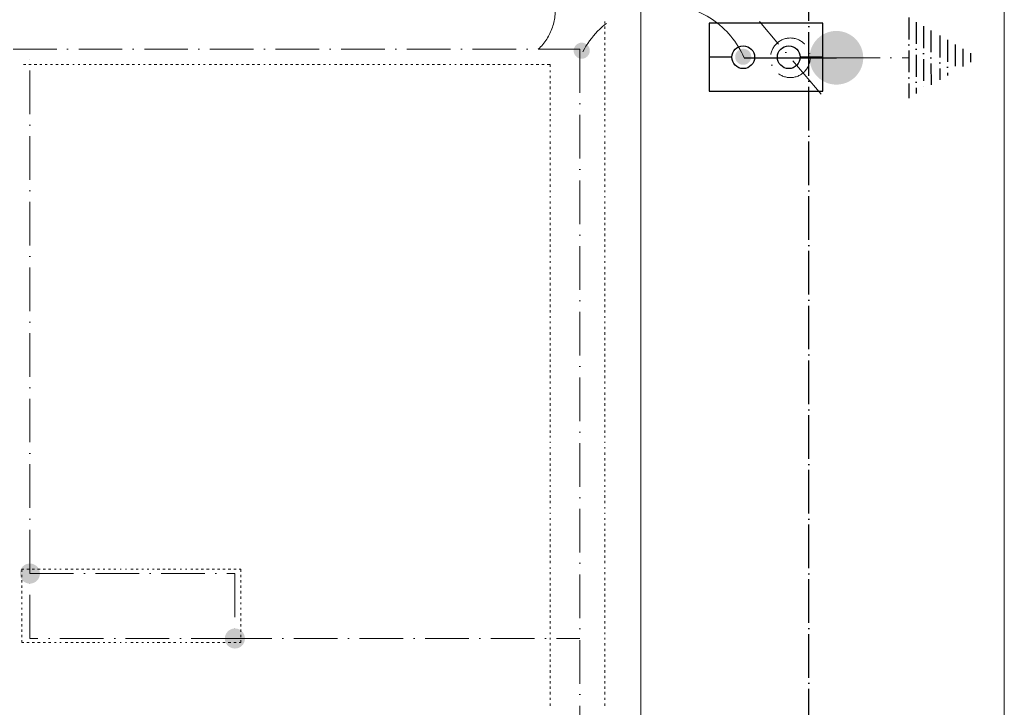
# Model space of a CAD drawing. Header units: centimetres. Extents: x -16053 to 7031, y -7778 to 254.
# Tile 156 of 256: x -4655 to -4113, y -5558 to -5180. Entities that reach past the tile are written whole.
import ezdxf
from ezdxf.enums import TextEntityAlignment as Align

# ---------------------------------------------------------------- set-up
doc = ezdxf.new("R2010")
doc.units = ezdxf.units.CM
doc.header["$MEASUREMENT"] = 0
for name, pattern in [('ACAD_ISO04W100', [30, 24, -3, 0, -3]), ('ACAD_ISO10W100', [18, 12, -3, 0, -3]), ('DASHED', [0.75, 0.5, -0.25])]:
    doc.linetypes.add(name, pattern=pattern)
doc.layers.get('0').update_dxf_attribs({"linetype": 'CONTINUOUS'})
for name, color, linetype, lineweight in [('2DE_OBJ_Eb-Ni', 160, 'CONTINUOUS', 30), ('2DE_OBJ_Eb-PV', 170, 'CONTINUOUS', 30), ('_jte_Uziom fund', 243, 'ACAD_ISO04W100', 30), ('ODGROMÓWKA', 3, 'ACAD_ISO10W100', 13), ('ŁĄCZENIA', 5, 'DASHED', 40)]:
    doc.layers.add(name, color=color, linetype=linetype, lineweight=lineweight)
doc.layers.add('2DE_TXT-EB', color=7, linetype='CONTINUOUS')
doc.layers.add('uziemienie', color=1, linetype='ACAD_ISO10W100')
doc.styles.add('CP_ATTR', font='txt')
doc.styles.add('CP_TXTCON', font='arial.ttf', dxfattribs={"width": 0.8})

# ---------------------------------------------------------------- blocks, each defined once
blk = doc.blocks.new('I$CE8CCB8F4')
at = {"layer": 'uziemienie'}
for points in [[(22.14, 0.07), (-22.14, -0.07)], [(19.68, -3.99), (-19.65, -4.11)], [(17.35, -8.04), (-17.3, -8.15)], [(15.03, -12.09), (-14.96, -12.19)], [(12.22, -16.99), (-12.12, -17.07)], [(9.8, -21.22), (-9.67, -21.27)], [(7.38, -25.44), (-7.22, -25.48)], [(4.96, -29.66), (-4.78, -29.69)], [(2.54, -33.88), (-2.33, -33.9)]]:
    blk.add_lwpolyline(points, dxfattribs=at)
blk = doc.blocks.new('I$C08180AA7')
at = {"layer": 'ODGROMÓWKA', "ltscale": 2}
h = blk.add_hatch(color=256, dxfattribs=at)
edge = h.paths.add_edge_path()
edge.add_arc((0.57, 0.59), 4.42, 0, 360)
h = blk.add_hatch(color=256, dxfattribs=at)
edge = h.paths.add_edge_path()
edge.add_arc((-2.77, -88.22), 4.42, 0, 360)
at = {"layer": 'uziemienie', "ltscale": 5}
h = blk.add_hatch(color=256, dxfattribs=at)
edge = h.paths.add_edge_path()
edge.add_ellipse((-3.33, -139.47), major_axis=(-11.53, 9.21), ratio=1, start_angle=225, end_angle=585)
h = blk.add_hatch(color=256, dxfattribs=at)
edge = h.paths.add_edge_path()
edge.add_arc((-2.54, -138.64), 6.18, 0, 360)
at = {"layer": 'ODGROMÓWKA', "ltscale": 2}
for points in [[(-23.25, -131.15), (16.58, -97.13)], [(-3.33, -139.47), (-3.33, -179.3)]]:
    blk.add_lwpolyline(points, dxfattribs=at)
blk.add_circle((-3.33, -114.14), 10.89, dxfattribs=at)
at = {"layer": 'ODGROMÓWKA', "ltscale": 5}
blk.add_arc((-23.15, -43.6), 49.36, 293.6654, 62.0368, dxfattribs=at)
at = {"layer": 'uziemienie', "ltscale": 5}
blk.add_lwpolyline([(-3.33, -88.81), (-3.33, -139.47)], dxfattribs=at)
at = {"layer": 'ODGROMÓWKA', "ltscale": 2}
blk.add_blockref('I$CE8CCB8F4', (-3.33, -179.3), dxfattribs=at)
blk = doc.blocks.new('Pd_elko_bis_n1362ni_ogko28')
for p, q in [((125, 0), (0, 0)), ((625, 0), (500, 0))]:
    blk.add_line(p, q)
for centre in [(187.5, 0), (437.5, 0)]:
    blk.add_circle(centre, 62.5)
at = {"linetype": 'ByBlock', "style": 'CP_ATTR', "flags": 9}
for tag, p in [('OTHER', (200.3, 61.2)), ('WEIGHT', (200.3, 61.3)), ('ARTICLE', (200.3, 61.3)), ('PRODUCER', (200.3, 61.2)), ('CHARACTER', (200.3, 61.2)), ('NAME', (200.3, 61.2)), ('VOLTAGE', (200.4, 61.2)), ('POWER', (200.4, 61.3)), ('PRODUCT-TYPE', (200.4, 61.2)), ('GROUP', (200.4, 61.3)), ('MATERIAL', (200.4, 61.2)), ('ORDER-NO', (200.4, 61.2)), ('NUMBER', (200.4, 61.2))]:
    blk.add_attdef(tag, text='', height=0.01, rotation=90, dxfattribs=at).set_placement(p, align=Align.MIDDLE_LEFT)
for tag, p in [('PART-3', (200.4, 61.2)), ('PART-2', (200.4, 61.2)), ('PART-1', (200.4, 61.2)), ('PART-6', (200.5, 61.2)), ('PART-5', (200.5, 61.2)), ('PART-4', (200.5, 61.2))]:
    blk.add_attdef(tag, text='', height=0.01, dxfattribs=at).set_placement(p, align=Align.MIDDLE_LEFT)
at = {"layer": '2DE_TXT-EB', "linetype": 'ByBlock', "style": 'CP_TXTCON', "width": 0.8, "flags": 12}
blk.add_attdef('MARK1', (87.5, 100), '', height=180, rotation=90, dxfattribs=at)
blk = doc.blocks.new('Pd_elko_bis_nx129_ccj6x9')
for p, q in [((187.5, 0), (-187.5, 0)), ((-187.5, 0), (-187.5, -625)), ((187.5, -625), (187.5, 0)), ((-187.5, -625), (187.5, -625))]:
    blk.add_line(p, q)
at = {"linetype": 'ByBlock', "style": 'CP_ATTR', "flags": 9}
for tag, p in [('OTHER', (-187.5, -624.9)), ('NAME', (-187.5, -624.9)), ('PART-1', (-187.5, -625)), ('MATERIAL', (-187.5, -625)), ('CHARACTER', (-187.5, -625)), ('ORDER-NO', (-187.5, -625)), ('PRODUCT-TYPE', (-187.5, -625)), ('NUMBER', (-187.5, -625)), ('PART-3', (-187.5, -625.1)), ('PART-2', (-187.5, -625.1)), ('ARTICLE', (-187.4, -624.9)), ('PRODUCER', (-187.4, -624.9)), ('PART-4', (-187.4, -625)), ('WEIGHT', (-187.4, -625)), ('VOLTAGE', (-187.4, -625)), ('POWER', (-187.4, -625)), ('GROUP', (-187.4, -625)), ('PART-6', (-187.4, -625.1)), ('PART-5', (-187.4, -625.1))]:
    blk.add_attdef(tag, text='', height=0.01, dxfattribs=at).set_placement(p, align=Align.MIDDLE_LEFT)
blk = doc.blocks.new('G$CF3B8FB40')
at = {"layer": '2DE_OBJ_Eb-Ni'}
blk.add_blockref('Pd_elko_bis_n1362ni_ogko28', (0, 0), dxfattribs=at)
at = {"layer": '2DE_OBJ_Eb-PV', "rotation": 270}
blk.add_blockref('Pd_elko_bis_nx129_ccj6x9', (625, 0), dxfattribs=at)

msp = doc.modelspace()

# ---------------------------------------------------------------- hatches: boundary and pattern name
at = {"layer": 'ODGROMÓWKA'}
h = msp.add_hatch(color=256, dxfattribs=at)
edge = h.paths.add_edge_path()
edge.add_arc((-4649.242, -5484.237), 5.528, 0, 360)
h = msp.add_hatch(color=256, dxfattribs=at)
edge = h.paths.add_edge_path()
edge.add_arc((-4536.499, -5519.942), 5.528, 0, 360)
at = {"layer": 'ŁĄCZENIA', "ltscale": 5}
h = msp.add_hatch(color=256, dxfattribs=at)
edge = h.paths.add_edge_path()
edge.add_ellipse((-4369.673, -5195.892), major_axis=(4.843, -3.868), ratio=1, start_angle=225, end_angle=585)

# ---------------------------------------------------------------- linework, layer by layer
at = {"color": 7, "linetype": 'Continuous', "lineweight": 9}
msp.add_lwpolyline([(-4113.409, -5119.973), (-4113.409, -6472.274), (-4113.409, -6472.274)], dxfattribs=at)
at = {"color": 252, "linetype": 'Continuous', "lineweight": 9, "true_color": 0x989898}
msp.add_lwpolyline([(-4333.058, -5131.882), (-4313.211, -5131.882), (-4313.211, -6472.274), (-4360.845, -6472.274), (-6689.661, -6472.274), (-6689.661, -6402.476), (-6689.661, -5131.882), (-4935.441, -5131.882)], dxfattribs=at)
at = {"color": 254, "linetype": 'Continuous', "lineweight": 5, "true_color": 0xfdc4fd}
for points in [[(-4333.058, -5181.667), (-4333.058, -5180.509), (-4333.058, -5180.509)], [(-4333.058, -5184.644), (-4333.058, -5183.321), (-4333.058, -5183.321)], [(-4333.058, -5187.622), (-4333.058, -5186.298), (-4333.058, -5186.298)], [(-4333.058, -5190.599), (-4333.058, -5189.276), (-4333.058, -5189.276)], [(-4333.058, -5193.576), (-4333.058, -5192.253), (-4333.058, -5192.253)], [(-4333.058, -5196.553), (-4333.058, -5195.23), (-4333.058, -5195.23)], [(-4333.058, -5199.53), (-4333.058, -5198.207), (-4333.058, -5198.207)], [(-4333.058, -5202.507), (-4333.058, -5201.184), (-4333.058, -5201.184)], [(-4651.451, -5204.161), (-4652.774, -5204.161), (-4652.774, -5204.161)], [(-4648.474, -5204.161), (-4649.797, -5204.161), (-4649.797, -5204.161)], [(-4645.497, -5204.161), (-4646.82, -5204.161), (-4646.82, -5204.161)], [(-4642.685, -5204.161), (-4643.843, -5204.161), (-4643.843, -5204.161)], [(-4639.708, -5204.161), (-4640.866, -5204.161), (-4640.866, -5204.161)], [(-4636.731, -5204.161), (-4637.888, -5204.161), (-4637.888, -5204.161)], [(-4633.753, -5204.161), (-4634.911, -5204.161), (-4634.911, -5204.161)], [(-4630.776, -5204.161), (-4632.1, -5204.161), (-4632.1, -5204.161)], [(-4627.799, -5204.161), (-4629.122, -5204.161), (-4629.122, -5204.161)], [(-4624.822, -5204.161), (-4625.649, -5204.161), (-4625.649, -5204.161)], [(-4621.845, -5204.161), (-4622.672, -5204.161), (-4622.672, -5204.161)], [(-4618.537, -5204.161), (-4619.695, -5204.161), (-4619.695, -5204.161)], [(-4615.56, -5204.161), (-4616.717, -5204.161), (-4616.717, -5204.161)], [(-4612.582, -5204.161), (-4613.74, -5204.161), (-4613.74, -5204.161)], [(-4609.605, -5204.161), (-4610.928, -5204.161), (-4610.928, -5204.161)], [(-4606.628, -5204.161), (-4607.951, -5204.161), (-4607.951, -5204.161)], [(-4603.651, -5204.161), (-4604.974, -5204.161), (-4604.974, -5204.161)], [(-4600.674, -5204.161), (-4601.997, -5204.161), (-4601.997, -5204.161)], [(-4597.697, -5204.161), (-4599.02, -5204.161), (-4599.02, -5204.161)], [(-4594.719, -5204.161), (-4596.043, -5204.161), (-4596.043, -5204.161)], [(-4591.742, -5204.161), (-4593.065, -5204.161), (-4593.065, -5204.161)], [(-4588.765, -5204.161), (-4589.757, -5204.161), (-4589.757, -5204.161)], [(-4585.788, -5204.161), (-4586.78, -5204.161), (-4586.78, -5204.161)], [(-4582.48, -5204.161), (-4583.803, -5204.161), (-4583.803, -5204.161)], [(-4579.503, -5204.161), (-4580.826, -5204.161), (-4580.826, -5204.161)], [(-4576.526, -5204.161), (-4577.849, -5204.161), (-4577.849, -5204.161)], [(-4573.548, -5204.161), (-4574.872, -5204.161), (-4574.872, -5204.161)], [(-4570.571, -5204.161), (-4571.894, -5204.161), (-4571.894, -5204.161)], [(-4567.594, -5204.161), (-4568.917, -5204.161), (-4568.917, -5204.161)], [(-4564.617, -5204.161), (-4565.94, -5204.161), (-4565.94, -5204.161)], [(-4561.805, -5204.161), (-4562.963, -5204.161), (-4562.963, -5204.161)], [(-4558.828, -5204.161), (-4559.986, -5204.161), (-4559.986, -5204.161)], [(-4555.851, -5204.161), (-4556.678, -5204.161), (-4556.678, -5204.161)], [(-4552.873, -5204.161), (-4553.7, -5204.161), (-4553.7, -5204.161)], [(-4549.4, -5204.161), (-4550.723, -5204.161), (-4550.723, -5204.161)], [(-4546.423, -5204.161), (-4547.746, -5204.161), (-4547.746, -5204.161)], [(-4543.446, -5204.161), (-4544.769, -5204.161), (-4544.769, -5204.161)], [(-4540.634, -5204.161), (-4541.792, -5204.161), (-4541.792, -5204.161)], [(-4537.657, -5204.161), (-4538.815, -5204.161), (-4538.815, -5204.161)], [(-4534.68, -5204.161), (-4535.837, -5204.161), (-4535.837, -5204.161)], [(-4531.702, -5204.161), (-4532.86, -5204.161), (-4532.86, -5204.161)], [(-4528.725, -5204.161), (-4530.048, -5204.161), (-4530.048, -5204.161)], [(-4525.748, -5204.161), (-4527.071, -5204.161), (-4527.071, -5204.161)], [(-4522.771, -5204.161), (-4524.094, -5204.161), (-4524.094, -5204.161)], [(-4519.794, -5204.161), (-4520.621, -5204.161), (-4520.621, -5204.161)], [(-4516.817, -5204.161), (-4517.644, -5204.161), (-4517.644, -5204.161)], [(-4513.509, -5204.161), (-4514.666, -5204.161), (-4514.666, -5204.161)], [(-4510.531, -5204.161), (-4511.689, -5204.161), (-4511.689, -5204.161)], [(-4507.554, -5204.161), (-4508.877, -5204.161), (-4508.877, -5204.161)], [(-4504.577, -5204.161), (-4505.9, -5204.161), (-4505.9, -5204.161)], [(-4501.6, -5204.161), (-4502.923, -5204.161), (-4502.923, -5204.161)], [(-4498.623, -5204.161), (-4499.946, -5204.161), (-4499.946, -5204.161)], [(-4495.645, -5204.161), (-4496.969, -5204.161), (-4496.969, -5204.161)], [(-4492.668, -5204.161), (-4493.991, -5204.161), (-4493.991, -5204.161)], [(-4489.691, -5204.161), (-4491.014, -5204.161), (-4491.014, -5204.161)], [(-4486.714, -5204.161), (-4487.706, -5204.161), (-4487.706, -5204.161)], [(-4483.902, -5204.161), (-4484.729, -5204.161), (-4484.729, -5204.161)], [(-4480.429, -5204.161), (-4481.752, -5204.161), (-4481.752, -5204.161)], [(-4477.452, -5204.161), (-4478.775, -5204.161), (-4478.775, -5204.161)], [(-4474.474, -5204.161), (-4475.798, -5204.161), (-4475.798, -5204.161)], [(-4471.497, -5204.161), (-4472.82, -5204.161), (-4472.82, -5204.161)], [(-4468.52, -5204.161), (-4469.843, -5204.161), (-4469.843, -5204.161)], [(-4465.543, -5204.161), (-4466.866, -5204.161), (-4466.866, -5204.161)], [(-4462.731, -5204.161), (-4463.889, -5204.161), (-4463.889, -5204.161)], [(-4459.754, -5204.161), (-4460.912, -5204.161), (-4460.912, -5204.161)], [(-4456.777, -5204.161), (-4457.935, -5204.161), (-4457.935, -5204.161)], [(-4453.8, -5204.161), (-4454.957, -5204.161), (-4454.957, -5204.161)], [(-4450.822, -5204.161), (-4451.649, -5204.161), (-4451.649, -5204.161)], [(-4447.845, -5204.161), (-4448.672, -5204.161), (-4448.672, -5204.161)], [(-4444.372, -5204.161), (-4445.695, -5204.161), (-4445.695, -5204.161)], [(-4441.56, -5204.161), (-4442.718, -5204.161), (-4442.718, -5204.161)], [(-4438.583, -5204.161), (-4439.741, -5204.161), (-4439.741, -5204.161)], [(-4435.606, -5204.161), (-4436.763, -5204.161), (-4436.763, -5204.161)], [(-4432.629, -5204.161), (-4433.786, -5204.161), (-4433.786, -5204.161)], [(-4429.651, -5204.161), (-4430.975, -5204.161), (-4430.975, -5204.161)], [(-4426.674, -5204.161), (-4427.997, -5204.161), (-4427.997, -5204.161)], [(-4423.697, -5204.161), (-4425.02, -5204.161), (-4425.02, -5204.161)], [(-4420.72, -5204.161), (-4422.043, -5204.161), (-4422.043, -5204.161)], [(-4417.743, -5204.161), (-4418.57, -5204.161), (-4418.57, -5204.161)], [(-4414.765, -5204.161), (-4415.592, -5204.161), (-4415.592, -5204.161)], [(-4411.457, -5204.161), (-4412.615, -5204.161), (-4412.615, -5204.161)], [(-4408.48, -5204.161), (-4409.803, -5204.161), (-4409.803, -5204.161)], [(-4405.503, -5204.161), (-4406.826, -5204.161), (-4406.826, -5204.161)], [(-4402.526, -5204.161), (-4403.849, -5204.161), (-4403.849, -5204.161)], [(-4399.549, -5204.161), (-4400.872, -5204.161), (-4400.872, -5204.161)], [(-4396.572, -5204.161), (-4397.895, -5204.161), (-4397.895, -5204.161)], [(-4393.594, -5204.161), (-4394.918, -5204.161), (-4394.918, -5204.161)], [(-4390.617, -5204.161), (-4391.94, -5204.161), (-4391.94, -5204.161)], [(-4387.64, -5204.161), (-4388.963, -5204.161), (-4388.963, -5204.161)], [(-4384.663, -5204.161), (-4385.986, -5204.161), (-4385.986, -5204.161)], [(-4381.851, -5204.161), (-4382.678, -5204.161), (-4382.678, -5204.161)], [(-4378.874, -5204.161), (-4379.701, -5204.161), (-4379.701, -5204.161)], [(-4375.401, -5204.161), (-4376.724, -5204.161), (-4376.724, -5204.161)], [(-4372.423, -5204.161), (-4373.747, -5204.161), (-4373.747, -5204.161)], [(-4369.446, -5204.161), (-4370.769, -5204.161), (-4370.769, -5204.161)], [(-4366.469, -5204.161), (-4367.792, -5204.161), (-4367.792, -5204.161)], [(-4363.161, -5204.161), (-4364.815, -5204.161), (-4364.815, -5204.161)], [(-4363.161, -5204.161), (-4363.161, -5205.485), (-4363.161, -5205.485)], [(-4363.161, -5207.469), (-4363.161, -5208.462), (-4363.161, -5208.462)], [(-4333.058, -5205.485), (-4333.058, -5204.492), (-4333.058, -5204.492)], [(-4333.058, -5208.462), (-4333.058, -5207.469), (-4333.058, -5207.469)], [(-4363.161, -5210.447), (-4363.161, -5211.77), (-4363.161, -5211.77)], [(-4363.161, -5213.424), (-4363.161, -5214.747), (-4363.161, -5214.747)], [(-4333.058, -5211.77), (-4333.058, -5210.447), (-4333.058, -5210.447)], [(-4333.058, -5214.747), (-4333.058, -5213.424), (-4333.058, -5213.424)], [(-4363.161, -5216.401), (-4363.161, -5217.724), (-4363.161, -5217.724)], [(-4363.161, -5219.378), (-4363.161, -5220.701), (-4363.161, -5220.701)], [(-4333.058, -5217.724), (-4333.058, -5216.401), (-4333.058, -5216.401)], [(-4333.058, -5220.701), (-4333.058, -5219.378), (-4333.058, -5219.378)], [(-4363.161, -5222.355), (-4363.161, -5223.679), (-4363.161, -5223.679)], [(-4333.058, -5223.679), (-4333.058, -5222.355), (-4333.058, -5222.355)], [(-4363.161, -5225.333), (-4363.161, -5226.656), (-4363.161, -5226.656)], [(-4363.161, -5228.31), (-4363.161, -5229.633), (-4363.161, -5229.633)], [(-4333.058, -5226.656), (-4333.058, -5225.333), (-4333.058, -5225.333)], [(-4333.058, -5229.633), (-4333.058, -5228.31), (-4333.058, -5228.31)], [(-4363.161, -5231.287), (-4363.161, -5232.445), (-4363.161, -5232.445)], [(-4363.161, -5234.264), (-4363.161, -5235.422), (-4363.161, -5235.422)], [(-4333.058, -5232.445), (-4333.058, -5231.287), (-4333.058, -5231.287)], [(-4333.058, -5235.422), (-4333.058, -5234.264), (-4333.058, -5234.264)], [(-4363.161, -5237.241), (-4363.161, -5238.399), (-4363.161, -5238.399)], [(-4363.161, -5240.549), (-4363.161, -5241.376), (-4363.161, -5241.376)], [(-4333.058, -5238.399), (-4333.058, -5237.241), (-4333.058, -5237.241)], [(-4333.058, -5241.376), (-4333.058, -5240.549), (-4333.058, -5240.549)], [(-4363.161, -5243.526), (-4363.161, -5244.353), (-4363.161, -5244.353)], [(-4363.161, -5246.504), (-4363.161, -5247.827), (-4363.161, -5247.827)], [(-4333.058, -5244.353), (-4333.058, -5243.526), (-4333.058, -5243.526)], [(-4333.058, -5247.827), (-4333.058, -5246.504), (-4333.058, -5246.504)], [(-4363.161, -5249.481), (-4363.161, -5250.804), (-4363.161, -5250.804)], [(-4333.058, -5250.804), (-4333.058, -5249.481), (-4333.058, -5249.481)], [(-4363.161, -5252.458), (-4363.161, -5253.616), (-4363.161, -5253.616)], [(-4363.161, -5255.435), (-4363.161, -5256.593), (-4363.161, -5256.593)], [(-4333.058, -5253.616), (-4333.058, -5252.458), (-4333.058, -5252.458)], [(-4333.058, -5256.593), (-4333.058, -5255.435), (-4333.058, -5255.435)], [(-4363.161, -5258.412), (-4363.161, -5259.57), (-4363.161, -5259.57)], [(-4363.161, -5261.389), (-4363.161, -5262.547), (-4363.161, -5262.547)], [(-4333.058, -5259.57), (-4333.058, -5258.412), (-4333.058, -5258.412)], [(-4333.058, -5262.547), (-4333.058, -5261.389), (-4333.058, -5261.389)], [(-4363.161, -5264.201), (-4363.161, -5265.524), (-4363.161, -5265.524)], [(-4363.161, -5267.178), (-4363.161, -5268.502), (-4363.161, -5268.502)], [(-4333.058, -5265.524), (-4333.058, -5264.201), (-4333.058, -5264.201)], [(-4333.058, -5268.502), (-4333.058, -5267.178), (-4333.058, -5267.178)], [(-4363.161, -5270.156), (-4363.161, -5271.479), (-4363.161, -5271.479)], [(-4333.058, -5271.479), (-4333.058, -5270.156), (-4333.058, -5270.156)], [(-4363.161, -5273.629), (-4363.161, -5274.456), (-4363.161, -5274.456)], [(-4363.161, -5276.606), (-4363.161, -5277.433), (-4363.161, -5277.433)], [(-4333.058, -5274.456), (-4333.058, -5273.629), (-4333.058, -5273.629)], [(-4333.058, -5277.433), (-4333.058, -5276.606), (-4333.058, -5276.606)], [(-4363.161, -5279.583), (-4363.161, -5280.741), (-4363.161, -5280.741)], [(-4363.161, -5282.56), (-4363.161, -5283.718), (-4363.161, -5283.718)], [(-4333.058, -5280.741), (-4333.058, -5279.583), (-4333.058, -5279.583)], [(-4333.058, -5283.718), (-4333.058, -5282.56), (-4333.058, -5282.56)], [(-4363.161, -5285.372), (-4363.161, -5286.695), (-4363.161, -5286.695)], [(-4363.161, -5288.349), (-4363.161, -5289.673), (-4363.161, -5289.673)], [(-4333.058, -5286.695), (-4333.058, -5285.372), (-4333.058, -5285.372)], [(-4333.058, -5289.673), (-4333.058, -5288.349), (-4333.058, -5288.349)], [(-4363.161, -5291.327), (-4363.161, -5292.65), (-4363.161, -5292.65)], [(-4363.161, -5294.304), (-4363.161, -5295.627), (-4363.161, -5295.627)], [(-4333.058, -5292.65), (-4333.058, -5291.327), (-4333.058, -5291.327)], [(-4333.058, -5295.627), (-4333.058, -5294.304), (-4333.058, -5294.304)], [(-4363.161, -5297.281), (-4363.161, -5298.604), (-4363.161, -5298.604)], [(-4363.161, -5300.258), (-4363.161, -5301.581), (-4363.161, -5301.581)], [(-4333.058, -5298.604), (-4333.058, -5297.281), (-4333.058, -5297.281)], [(-4333.058, -5301.581), (-4333.058, -5300.258), (-4333.058, -5300.258)], [(-4363.161, -5303.235), (-4363.161, -5304.559), (-4363.161, -5304.559)], [(-4333.058, -5304.559), (-4333.058, -5303.235), (-4333.058, -5303.235)], [(-4363.161, -5306.213), (-4363.161, -5307.536), (-4363.161, -5307.536)], [(-4363.161, -5309.521), (-4363.161, -5310.348), (-4363.161, -5310.348)], [(-4333.058, -5307.536), (-4333.058, -5306.213), (-4333.058, -5306.213)], [(-4333.058, -5310.348), (-4333.058, -5309.521), (-4333.058, -5309.521)], [(-4363.161, -5312.498), (-4363.161, -5313.325), (-4363.161, -5313.325)], [(-4363.161, -5315.475), (-4363.161, -5316.798), (-4363.161, -5316.798)], [(-4333.058, -5313.325), (-4333.058, -5312.498), (-4333.058, -5312.498)], [(-4333.058, -5316.798), (-4333.058, -5315.475), (-4333.058, -5315.475)], [(-4363.161, -5318.452), (-4363.161, -5319.775), (-4363.161, -5319.775)], [(-4363.161, -5321.429), (-4363.161, -5322.752), (-4363.161, -5322.752)], [(-4333.058, -5319.775), (-4333.058, -5318.452), (-4333.058, -5318.452)], [(-4333.058, -5322.752), (-4333.058, -5321.429), (-4333.058, -5321.429)], [(-4363.161, -5324.406), (-4363.161, -5325.73), (-4363.161, -5325.73)], [(-4363.161, -5327.384), (-4363.161, -5328.707), (-4363.161, -5328.707)], [(-4333.058, -5325.73), (-4333.058, -5324.406), (-4333.058, -5324.406)], [(-4333.058, -5328.707), (-4333.058, -5327.384), (-4333.058, -5327.384)], [(-4363.161, -5330.361), (-4363.161, -5331.684), (-4363.161, -5331.684)], [(-4333.058, -5331.684), (-4333.058, -5330.361), (-4333.058, -5330.361)], [(-4363.161, -5333.338), (-4363.161, -5334.661), (-4363.161, -5334.661)], [(-4363.161, -5336.315), (-4363.161, -5337.638), (-4363.161, -5337.638)], [(-4333.058, -5334.661), (-4333.058, -5333.338), (-4333.058, -5333.338)], [(-4333.058, -5337.638), (-4333.058, -5336.315), (-4333.058, -5336.315)], [(-4363.161, -5339.292), (-4363.161, -5340.615), (-4363.161, -5340.615)], [(-4363.161, -5342.6), (-4363.161, -5343.593), (-4363.161, -5343.593)], [(-4333.058, -5340.615), (-4333.058, -5339.292), (-4333.058, -5339.292)], [(-4333.058, -5343.593), (-4333.058, -5342.6), (-4333.058, -5342.6)], [(-4363.161, -5345.577), (-4363.161, -5346.57), (-4363.161, -5346.57)], [(-4363.161, -5348.555), (-4363.161, -5349.878), (-4363.161, -5349.878)], [(-4333.058, -5346.57), (-4333.058, -5345.577), (-4333.058, -5345.577)], [(-4333.058, -5349.878), (-4333.058, -5348.555), (-4333.058, -5348.555)], [(-4363.161, -5351.532), (-4363.161, -5352.855), (-4363.161, -5352.855)], [(-4363.161, -5354.509), (-4363.161, -5355.832), (-4363.161, -5355.832)], [(-4333.058, -5352.855), (-4333.058, -5351.532), (-4333.058, -5351.532)], [(-4333.058, -5355.832), (-4333.058, -5354.509), (-4333.058, -5354.509)], [(-4363.161, -5357.486), (-4363.161, -5358.809), (-4363.161, -5358.809)], [(-4333.058, -5358.809), (-4333.058, -5357.486), (-4333.058, -5357.486)], [(-4363.161, -5360.463), (-4363.161, -5361.787), (-4363.161, -5361.787)], [(-4363.161, -5363.441), (-4363.161, -5364.764), (-4363.161, -5364.764)], [(-4333.058, -5361.787), (-4333.058, -5360.463), (-4333.058, -5360.463)], [(-4333.058, -5364.764), (-4333.058, -5363.441), (-4333.058, -5363.441)], [(-4363.161, -5366.418), (-4363.161, -5367.741), (-4363.161, -5367.741)], [(-4363.161, -5369.395), (-4363.161, -5370.718), (-4363.161, -5370.718)], [(-4333.058, -5367.741), (-4333.058, -5366.418), (-4333.058, -5366.418)], [(-4333.058, -5370.718), (-4333.058, -5369.395), (-4333.058, -5369.395)], [(-4363.161, -5372.372), (-4363.161, -5373.695), (-4363.161, -5373.695)], [(-4363.161, -5375.349), (-4363.161, -5376.672), (-4363.161, -5376.672)], [(-4333.058, -5373.695), (-4333.058, -5372.372), (-4333.058, -5372.372)], [(-4333.058, -5376.672), (-4333.058, -5375.349), (-4333.058, -5375.349)], [(-4363.161, -5378.657), (-4363.161, -5379.65), (-4363.161, -5379.65)], [(-4363.161, -5381.634), (-4363.161, -5382.627), (-4363.161, -5382.627)], [(-4333.058, -5379.65), (-4333.058, -5378.657), (-4333.058, -5378.657)], [(-4333.058, -5382.627), (-4333.058, -5381.634), (-4333.058, -5381.634)], [(-4363.161, -5384.612), (-4363.161, -5385.935), (-4363.161, -5385.935)], [(-4333.058, -5385.935), (-4333.058, -5384.612), (-4333.058, -5384.612)], [(-4363.161, -5387.589), (-4363.161, -5388.912), (-4363.161, -5388.912)], [(-4363.161, -5390.566), (-4363.161, -5391.889), (-4363.161, -5391.889)], [(-4333.058, -5388.912), (-4333.058, -5387.589), (-4333.058, -5387.589)], [(-4333.058, -5391.889), (-4333.058, -5390.566), (-4333.058, -5390.566)], [(-4363.161, -5393.543), (-4363.161, -5394.866), (-4363.161, -5394.866)], [(-4363.161, -5396.52), (-4363.161, -5397.843), (-4363.161, -5397.843)], [(-4333.058, -5394.866), (-4333.058, -5393.543), (-4333.058, -5393.543)], [(-4333.058, -5397.843), (-4333.058, -5396.52), (-4333.058, -5396.52)], [(-4363.161, -5399.497), (-4363.161, -5400.821), (-4363.161, -5400.821)], [(-4363.161, -5402.475), (-4363.161, -5403.798), (-4363.161, -5403.798)], [(-4333.058, -5400.821), (-4333.058, -5399.497), (-4333.058, -5399.497)], [(-4333.058, -5403.798), (-4333.058, -5402.475), (-4333.058, -5402.475)], [(-4363.161, -5405.452), (-4363.161, -5406.775), (-4363.161, -5406.775)], [(-4363.161, -5408.429), (-4363.161, -5409.421), (-4363.161, -5409.421)], [(-4333.058, -5406.775), (-4333.058, -5405.452), (-4333.058, -5405.452)], [(-4333.058, -5409.421), (-4333.058, -5408.429), (-4333.058, -5408.429)], [(-4363.161, -5411.737), (-4363.161, -5412.399), (-4363.161, -5412.399)], [(-4333.058, -5412.399), (-4333.058, -5411.737), (-4333.058, -5411.737)], [(-4363.161, -5414.714), (-4363.161, -5415.376), (-4363.161, -5415.376)], [(-4363.161, -5417.691), (-4363.161, -5419.015), (-4363.161, -5419.015)], [(-4333.058, -5415.376), (-4333.058, -5414.714), (-4333.058, -5414.714)], [(-4333.058, -5419.015), (-4333.058, -5417.691), (-4333.058, -5417.691)], [(-4363.161, -5420.669), (-4363.161, -5421.992), (-4363.161, -5421.992)], [(-4363.161, -5423.646), (-4363.161, -5424.969), (-4363.161, -5424.969)], [(-4333.058, -5421.992), (-4333.058, -5420.669), (-4333.058, -5420.669)], [(-4333.058, -5424.969), (-4333.058, -5423.646), (-4333.058, -5423.646)], [(-4363.161, -5426.623), (-4363.161, -5427.946), (-4363.161, -5427.946)], [(-4363.161, -5429.6), (-4363.161, -5430.592), (-4363.161, -5430.592)], [(-4333.058, -5427.946), (-4333.058, -5426.623), (-4333.058, -5426.623)], [(-4333.058, -5430.592), (-4333.058, -5429.6), (-4333.058, -5429.6)], [(-4363.161, -5432.577), (-4363.161, -5433.57), (-4363.161, -5433.57)], [(-4363.161, -5435.554), (-4363.161, -5436.547), (-4363.161, -5436.547)], [(-4333.058, -5433.57), (-4333.058, -5432.577), (-4333.058, -5432.577)], [(-4333.058, -5436.547), (-4333.058, -5435.554), (-4333.058, -5435.554)], [(-4363.161, -5438.532), (-4363.161, -5439.524), (-4363.161, -5439.524)], [(-4363.161, -5441.178), (-4363.161, -5442.501), (-4363.161, -5442.501)], [(-4333.058, -5439.524), (-4333.058, -5438.532), (-4333.058, -5438.532)], [(-4333.058, -5442.501), (-4333.058, -5441.178), (-4333.058, -5441.178)], [(-4363.161, -5444.155), (-4363.161, -5445.478), (-4363.161, -5445.478)], [(-4333.058, -5445.478), (-4333.058, -5444.155), (-4333.058, -5444.155)], [(-4363.161, -5447.794), (-4363.161, -5448.456), (-4363.161, -5448.456)], [(-4363.161, -5450.771), (-4363.161, -5451.433), (-4363.161, -5451.433)], [(-4333.058, -5448.456), (-4333.058, -5447.794), (-4333.058, -5447.794)], [(-4333.058, -5451.433), (-4333.058, -5450.771), (-4333.058, -5450.771)], [(-4363.161, -5453.748), (-4363.161, -5454.741), (-4363.161, -5454.741)], [(-4363.161, -5456.725), (-4363.161, -5457.718), (-4363.161, -5457.718)], [(-4333.058, -5454.741), (-4333.058, -5453.748), (-4333.058, -5453.748)], [(-4333.058, -5457.718), (-4333.058, -5456.725), (-4333.058, -5456.725)], [(-4363.161, -5459.703), (-4363.161, -5460.695), (-4363.161, -5460.695)], [(-4363.161, -5462.349), (-4363.161, -5463.672), (-4363.161, -5463.672)], [(-4333.058, -5460.695), (-4333.058, -5459.703), (-4333.058, -5459.703)], [(-4333.058, -5463.672), (-4333.058, -5462.349), (-4333.058, -5462.349)], [(-4363.161, -5465.326), (-4363.161, -5466.649), (-4363.161, -5466.649)], [(-4363.161, -5468.303), (-4363.161, -5469.627), (-4363.161, -5469.627)], [(-4333.058, -5466.649), (-4333.058, -5465.326), (-4333.058, -5465.326)], [(-4333.058, -5469.627), (-4333.058, -5468.303), (-4333.058, -5468.303)], [(-4363.161, -5471.281), (-4363.161, -5472.604), (-4363.161, -5472.604)], [(-4333.058, -5472.604), (-4333.058, -5471.281), (-4333.058, -5471.281)], [(-4363.161, -5474.258), (-4363.161, -5475.581), (-4363.161, -5475.581)], [(-4363.161, -5477.235), (-4363.161, -5478.558), (-4363.161, -5478.558)], [(-4333.058, -5475.581), (-4333.058, -5474.258), (-4333.058, -5474.258)], [(-4333.058, -5478.558), (-4333.058, -5477.235), (-4333.058, -5477.235)], [(-4652.609, -5481.866), (-4653.601, -5481.866), (-4653.601, -5483.189)], [(-4649.632, -5481.866), (-4650.955, -5481.866), (-4650.955, -5481.866)], [(-4646.655, -5481.866), (-4647.978, -5481.866), (-4647.978, -5481.866)], [(-4643.677, -5481.866), (-4645.001, -5481.866), (-4645.001, -5481.866)], [(-4640.7, -5481.866), (-4642.023, -5481.866), (-4642.023, -5481.866)], [(-4637.723, -5481.866), (-4639.046, -5481.866), (-4639.046, -5481.866)], [(-4634.746, -5481.866), (-4635.738, -5481.866), (-4635.738, -5481.866)], [(-4632.1, -5481.866), (-4632.761, -5481.866), (-4632.761, -5481.866)], [(-4628.461, -5481.866), (-4629.784, -5481.866), (-4629.784, -5481.866)], [(-4625.484, -5481.866), (-4626.807, -5481.866), (-4626.807, -5481.866)], [(-4622.506, -5481.866), (-4623.83, -5481.866), (-4623.83, -5481.866)], [(-4619.529, -5481.866), (-4620.852, -5481.866), (-4620.852, -5481.866)], [(-4616.552, -5481.866), (-4617.875, -5481.866), (-4617.875, -5481.866)], [(-4613.575, -5481.866), (-4614.898, -5481.866), (-4614.898, -5481.866)], [(-4610.928, -5481.866), (-4611.921, -5481.866), (-4611.921, -5481.866)], [(-4607.951, -5481.866), (-4608.944, -5481.866), (-4608.944, -5481.866)], [(-4604.974, -5481.866), (-4605.966, -5481.866), (-4605.966, -5481.866)], [(-4601.997, -5481.866), (-4602.989, -5481.866), (-4602.989, -5481.866)], [(-4599.02, -5481.866), (-4599.681, -5481.866), (-4599.681, -5481.866)], [(-4596.043, -5481.866), (-4596.704, -5481.866), (-4596.704, -5481.866)], [(-4592.404, -5481.866), (-4593.727, -5481.866), (-4593.727, -5481.866)], [(-4589.757, -5481.866), (-4590.75, -5481.866), (-4590.75, -5481.866)], [(-4586.78, -5481.866), (-4587.773, -5481.866), (-4587.773, -5481.866)], [(-4583.803, -5481.866), (-4584.795, -5481.866), (-4584.795, -5481.866)], [(-4580.826, -5481.866), (-4581.818, -5481.866), (-4581.818, -5481.866)], [(-4577.849, -5481.866), (-4579.172, -5481.866), (-4579.172, -5481.866)], [(-4574.872, -5481.866), (-4576.195, -5481.866), (-4576.195, -5481.866)], [(-4571.894, -5481.866), (-4573.218, -5481.866), (-4573.218, -5481.866)], [(-4568.917, -5481.866), (-4570.24, -5481.866), (-4570.24, -5481.866)], [(-4565.94, -5481.866), (-4566.602, -5481.866), (-4566.602, -5481.866)], [(-4562.963, -5481.866), (-4563.624, -5481.866), (-4563.624, -5481.866)], [(-4559.655, -5481.866), (-4560.647, -5481.866), (-4560.647, -5481.866)], [(-4556.678, -5481.866), (-4558.001, -5481.866), (-4558.001, -5481.866)], [(-4553.7, -5481.866), (-4555.024, -5481.866), (-4555.024, -5481.866)], [(-4550.723, -5481.866), (-4552.046, -5481.866), (-4552.046, -5481.866)], [(-4547.746, -5481.866), (-4549.069, -5481.866), (-4549.069, -5481.866)], [(-4544.769, -5481.866), (-4546.092, -5481.866), (-4546.092, -5481.866)], [(-4541.792, -5481.866), (-4543.115, -5481.866), (-4543.115, -5481.866)], [(-4538.815, -5481.866), (-4540.138, -5481.866), (-4540.138, -5481.866)], [(-4535.837, -5481.866), (-4537.161, -5481.866), (-4537.161, -5481.866)], [(-4533.191, -5483.189), (-4533.191, -5481.866), (-4534.183, -5481.866)], [(-4363.161, -5480.874), (-4363.161, -5481.535), (-4363.161, -5481.535)], [(-4363.161, -5483.52), (-4363.161, -5484.512), (-4363.161, -5484.512)], [(-4333.058, -5481.535), (-4333.058, -5480.874), (-4333.058, -5480.874)], [(-4333.058, -5484.512), (-4333.058, -5483.52), (-4333.058, -5483.52)], [(-4653.601, -5484.843), (-4653.601, -5486.166), (-4653.601, -5486.166)], [(-4653.601, -5487.82), (-4653.601, -5489.144), (-4653.601, -5489.144)], [(-4533.191, -5486.166), (-4533.191, -5484.843), (-4533.191, -5484.843)], [(-4533.191, -5489.144), (-4533.191, -5487.82), (-4533.191, -5487.82)], [(-4363.161, -5486.497), (-4363.161, -5487.82), (-4363.161, -5487.82)], [(-4363.161, -5489.474), (-4363.161, -5490.798), (-4363.161, -5490.798)], [(-4333.058, -5487.82), (-4333.058, -5486.497), (-4333.058, -5486.497)], [(-4333.058, -5490.798), (-4333.058, -5489.474), (-4333.058, -5489.474)], [(-4653.601, -5490.798), (-4653.601, -5492.121), (-4653.601, -5492.121)], [(-4653.601, -5493.775), (-4653.601, -5495.098), (-4653.601, -5495.098)], [(-4533.191, -5492.121), (-4533.191, -5490.798), (-4533.191, -5490.798)], [(-4533.191, -5495.098), (-4533.191, -5493.775), (-4533.191, -5493.775)], [(-4363.161, -5492.452), (-4363.161, -5493.775), (-4363.161, -5493.775)], [(-4363.161, -5495.429), (-4363.161, -5496.752), (-4363.161, -5496.752)], [(-4333.058, -5493.775), (-4333.058, -5492.452), (-4333.058, -5492.452)], [(-4333.058, -5496.752), (-4333.058, -5495.429), (-4333.058, -5495.429)], [(-4653.601, -5496.752), (-4653.601, -5498.075), (-4653.601, -5498.075)], [(-4653.601, -5500.06), (-4653.601, -5501.052), (-4653.601, -5501.052)], [(-4533.191, -5498.075), (-4533.191, -5496.752), (-4533.191, -5496.752)], [(-4533.191, -5501.052), (-4533.191, -5500.06), (-4533.191, -5500.06)], [(-4363.161, -5498.406), (-4363.161, -5499.729), (-4363.161, -5499.729)], [(-4333.058, -5499.729), (-4333.058, -5498.406), (-4333.058, -5498.406)], [(-4653.601, -5503.037), (-4653.601, -5504.03), (-4653.601, -5504.03)], [(-4653.601, -5506.014), (-4653.601, -5507.338), (-4653.601, -5507.338)], [(-4533.191, -5504.03), (-4533.191, -5503.037), (-4533.191, -5503.037)], [(-4533.191, -5507.338), (-4533.191, -5506.014), (-4533.191, -5506.014)], [(-4363.161, -5501.383), (-4363.161, -5502.706), (-4363.161, -5502.706)], [(-4363.161, -5504.36), (-4363.161, -5505.684), (-4363.161, -5505.684)], [(-4333.058, -5502.706), (-4333.058, -5501.383), (-4333.058, -5501.383)], [(-4333.058, -5505.684), (-4333.058, -5504.36), (-4333.058, -5504.36)], [(-4653.601, -5508.992), (-4653.601, -5510.315), (-4653.601, -5510.315)], [(-4533.191, -5510.315), (-4533.191, -5508.992), (-4533.191, -5508.992)], [(-4363.161, -5507.338), (-4363.161, -5508.661), (-4363.161, -5508.661)], [(-4363.161, -5510.315), (-4363.161, -5511.638), (-4363.161, -5511.638)], [(-4333.058, -5508.661), (-4333.058, -5507.338), (-4333.058, -5507.338)], [(-4333.058, -5511.638), (-4333.058, -5510.315), (-4333.058, -5510.315)], [(-4653.601, -5511.969), (-4653.601, -5513.292), (-4653.601, -5513.292)], [(-4653.601, -5514.946), (-4653.601, -5516.269), (-4653.601, -5516.269)], [(-4533.191, -5513.292), (-4533.191, -5511.969), (-4533.191, -5511.969)], [(-4533.191, -5516.269), (-4533.191, -5514.946), (-4533.191, -5514.946)], [(-4363.161, -5513.292), (-4363.161, -5514.615), (-4363.161, -5514.615)], [(-4363.161, -5516.6), (-4363.161, -5517.592), (-4363.161, -5517.592)], [(-4333.058, -5514.615), (-4333.058, -5513.292), (-4333.058, -5513.292)], [(-4333.058, -5517.592), (-4333.058, -5516.6), (-4333.058, -5516.6)], [(-4653.601, -5517.923), (-4653.601, -5519.246), (-4653.601, -5519.246)], [(-4653.601, -5520.9), (-4653.601, -5522.223), (-4652.609, -5522.223)], [(-4650.955, -5522.223), (-4649.632, -5522.223), (-4649.632, -5522.223)], [(-4647.978, -5522.223), (-4646.655, -5522.223), (-4646.655, -5522.223)], [(-4645.001, -5522.223), (-4643.677, -5522.223), (-4643.677, -5522.223)], [(-4642.023, -5522.223), (-4640.7, -5522.223), (-4640.7, -5522.223)], [(-4639.046, -5522.223), (-4637.723, -5522.223), (-4637.723, -5522.223)], [(-4635.738, -5522.223), (-4634.746, -5522.223), (-4634.746, -5522.223)], [(-4632.761, -5522.223), (-4632.1, -5522.223), (-4632.1, -5522.223)], [(-4629.784, -5522.223), (-4628.461, -5522.223), (-4628.461, -5522.223)], [(-4626.807, -5522.223), (-4625.484, -5522.223), (-4625.484, -5522.223)], [(-4623.83, -5522.223), (-4622.506, -5522.223), (-4622.506, -5522.223)], [(-4620.852, -5522.223), (-4619.529, -5522.223), (-4619.529, -5522.223)], [(-4617.875, -5522.223), (-4616.552, -5522.223), (-4616.552, -5522.223)], [(-4614.898, -5522.223), (-4613.575, -5522.223), (-4613.575, -5522.223)], [(-4611.921, -5522.223), (-4610.928, -5522.223), (-4610.928, -5522.223)], [(-4608.944, -5522.223), (-4607.951, -5522.223), (-4607.951, -5522.223)], [(-4605.966, -5522.223), (-4604.974, -5522.223), (-4604.974, -5522.223)], [(-4602.989, -5522.223), (-4601.997, -5522.223), (-4601.997, -5522.223)], [(-4599.681, -5522.223), (-4599.02, -5522.223), (-4599.02, -5522.223)], [(-4596.704, -5522.223), (-4596.043, -5522.223), (-4596.043, -5522.223)], [(-4593.727, -5522.223), (-4592.404, -5522.223), (-4592.404, -5522.223)], [(-4590.75, -5522.223), (-4589.757, -5522.223), (-4589.757, -5522.223)], [(-4587.773, -5522.223), (-4586.78, -5522.223), (-4586.78, -5522.223)], [(-4584.795, -5522.223), (-4583.803, -5522.223), (-4583.803, -5522.223)], [(-4581.818, -5522.223), (-4580.826, -5522.223), (-4580.826, -5522.223)], [(-4579.172, -5522.223), (-4577.849, -5522.223), (-4577.849, -5522.223)], [(-4576.195, -5522.223), (-4574.872, -5522.223), (-4574.872, -5522.223)], [(-4573.218, -5522.223), (-4571.894, -5522.223), (-4571.894, -5522.223)], [(-4570.24, -5522.223), (-4568.917, -5522.223), (-4568.917, -5522.223)], [(-4566.602, -5522.223), (-4565.94, -5522.223), (-4565.94, -5522.223)], [(-4563.624, -5522.223), (-4562.963, -5522.223), (-4562.963, -5522.223)], [(-4560.647, -5522.223), (-4559.655, -5522.223), (-4559.655, -5522.223)], [(-4558.001, -5522.223), (-4556.678, -5522.223), (-4556.678, -5522.223)], [(-4555.024, -5522.223), (-4553.7, -5522.223), (-4553.7, -5522.223)], [(-4552.046, -5522.223), (-4550.723, -5522.223), (-4550.723, -5522.223)], [(-4549.069, -5522.223), (-4547.746, -5522.223), (-4547.746, -5522.223)], [(-4546.092, -5522.223), (-4544.769, -5522.223), (-4544.769, -5522.223)], [(-4543.115, -5522.223), (-4541.792, -5522.223), (-4541.792, -5522.223)], [(-4540.138, -5522.223), (-4538.815, -5522.223), (-4538.815, -5522.223)], [(-4537.161, -5522.223), (-4535.837, -5522.223), (-4535.837, -5522.223)], [(-4534.183, -5522.223), (-4533.191, -5522.223), (-4533.191, -5522.223)], [(-4533.191, -5519.246), (-4533.191, -5517.923), (-4533.191, -5517.923)], [(-4533.191, -5522.223), (-4533.191, -5520.9), (-4533.191, -5520.9)], [(-4363.161, -5519.577), (-4363.161, -5520.569), (-4363.161, -5520.569)], [(-4363.161, -5522.554), (-4363.161, -5523.877), (-4363.161, -5523.877)], [(-4333.058, -5520.569), (-4333.058, -5519.577), (-4333.058, -5519.577)], [(-4333.058, -5523.877), (-4333.058, -5522.554), (-4333.058, -5522.554)], [(-4363.161, -5525.531), (-4363.161, -5526.855), (-4363.161, -5526.855)], [(-4333.058, -5526.855), (-4333.058, -5525.531), (-4333.058, -5525.531)], [(-4363.161, -5528.509), (-4363.161, -5529.832), (-4363.161, -5529.832)], [(-4363.161, -5531.486), (-4363.161, -5532.809), (-4363.161, -5532.809)], [(-4333.058, -5529.832), (-4333.058, -5528.509), (-4333.058, -5528.509)], [(-4333.058, -5532.809), (-4333.058, -5531.486), (-4333.058, -5531.486)], [(-4363.161, -5534.463), (-4363.161, -5535.786), (-4363.161, -5535.786)], [(-4363.161, -5537.44), (-4363.161, -5538.763), (-4363.161, -5538.763)], [(-4333.058, -5535.786), (-4333.058, -5534.463), (-4333.058, -5534.463)], [(-4333.058, -5538.763), (-4333.058, -5537.44), (-4333.058, -5537.44)], [(-4363.161, -5540.417), (-4363.161, -5541.74), (-4363.161, -5541.74)], [(-4363.161, -5543.394), (-4363.161, -5544.718), (-4363.161, -5544.718)], [(-4333.058, -5541.74), (-4333.058, -5540.417), (-4333.058, -5540.417)], [(-4333.058, -5544.718), (-4333.058, -5543.394), (-4333.058, -5543.394)], [(-4363.161, -5546.372), (-4363.161, -5547.695), (-4363.161, -5547.695)], [(-4363.161, -5549.349), (-4363.161, -5550.672), (-4363.161, -5550.672)], [(-4333.058, -5547.695), (-4333.058, -5546.372), (-4333.058, -5546.372)], [(-4333.058, -5550.672), (-4333.058, -5549.349), (-4333.058, -5549.349)], [(-4363.161, -5552.657), (-4363.161, -5553.649), (-4363.161, -5553.649)], [(-4333.058, -5553.649), (-4333.058, -5552.657), (-4333.058, -5552.657)], [(-4363.161, -5555.634), (-4363.161, -5556.957), (-4363.161, -5556.957)], [(-4333.058, -5556.957), (-4333.058, -5555.634), (-4333.058, -5555.634)]]:
    msp.add_lwpolyline(points, dxfattribs=at)
at = {"layer": '_jte_Uziom fund'}
msp.add_lwpolyline([(-4220.91, -6474.594), (-4220.91, -3741.224)], dxfattribs=at)
at = {"layer": 'ODGROMÓWKA', "ltscale": 2}
for points in [[(-4983.407, -5195.892), (-4346.866, -5195.892), (-4346.866, -6413.209), (-4983.407, -6413.209)], [(-4649.242, -5484.237), (-4649.242, -5195.892)], [(-4540.138, -5519.942), (-4346.866, -5519.942)]]:
    msp.add_lwpolyline(points, dxfattribs=at)
msp.add_lwpolyline([(-4649.242, -5484.237), (-4536.499, -5484.237), (-4536.499, -5519.942), (-4649.242, -5519.942)], close=True, dxfattribs=at)
msp.add_arc((-4390.466, -5174.022), 30.176, 313.55338, 63.85311, dxfattribs=at)

# ---------------------------------------------------------------- block references
at = {"layer": 'ODGROMÓWKA', "ltscale": 2, "rotation": 89.99999999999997}
msp.add_blockref('I$C08180AA7', (-4345.21, -5197.222), dxfattribs=at)
at = {"layer": 'ODGROMÓWKA', "xscale": 0.1, "yscale": 0.1, "zscale": 0.1}
msp.add_blockref('G$CF3B8FB40', (-4275.693, -5200.239), dxfattribs=at)

doc.saveas('drawing.dxf')
